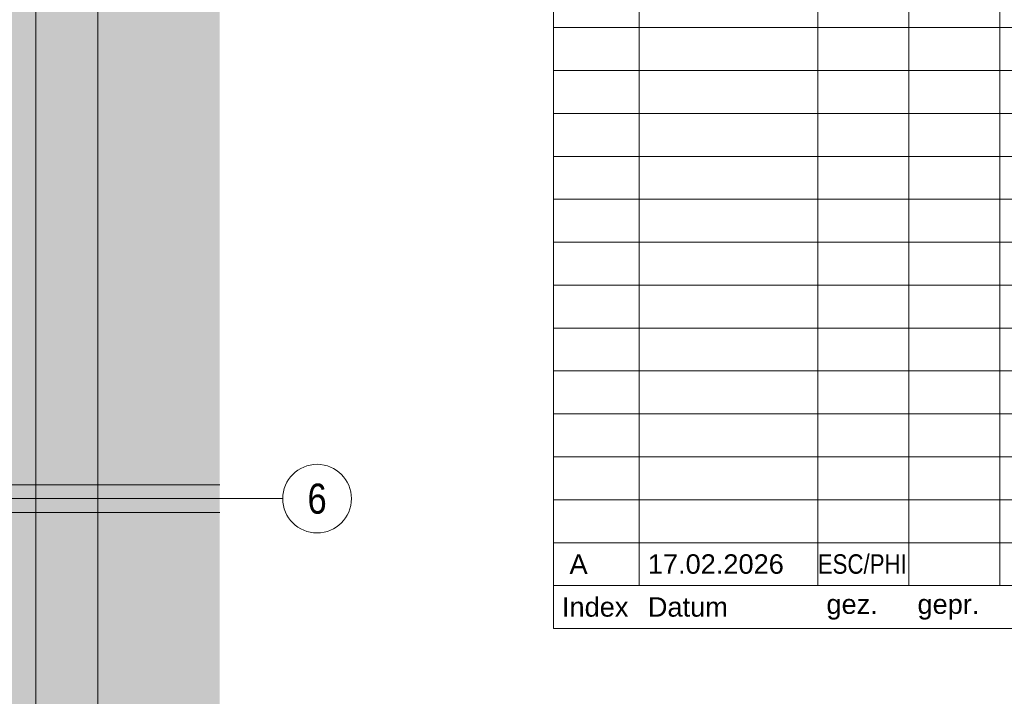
# Model space of a CAD drawing. Extents: x -420 to 300, y 62 to 1162.
# Tile 31 of 130: x 53 to 168, y 361 to 440. Entities that reach past the tile are written whole.
import ezdxf
from ezdxf.enums import TextEntityAlignment as Align
from ezdxf.lldxf.tags import DXFTag

# ---------------------------------------------------------------- set-up
doc = ezdxf.new("R2010")
doc.units = 0
doc.layers.get('0').update_dxf_attribs({"lineweight": 35})
for name, color, linetype, lineweight, true_color in [('30 -35 Decken- 1 Konstruktion-Träger- Stahlbeton', 7, 'grob-A06G9F4K8I', 13, 0x33aa00), ('iwb_Layout Achsbezeichung', 1, 'Continuous', 13, 0xff0000), ('iwb_Layout BA_Markierung', 7, 'Continuous', 9, 0xbadcdc)]:
    doc.layers.add(name, color=color, linetype=linetype, lineweight=lineweight, true_color=true_color)
for name, color, linetype, lineweight in [('70 -71 Achsen- 1 Gebäudeachsen', 7, 'STRICHPUNKT2-A06G9F4J8I', 18), ('iwb_Plankopf Linie', 7, 'Continuous', 13), ('iwb_Plankopf Text', 7, 'Continuous', 18)]:
    doc.layers.add(name, color=color, linetype=linetype, lineweight=lineweight)
doc.layers.add('iwb_Schraffur_Unterzug', color=7, linetype='Continuous', lineweight=5, true_color=0xffffcc, plot=False)
doc.styles.add('Arial Narrow', font='ARIALN.TTF')
doc.styles.add('Plankopf', font='arial.ttf')
doc.styles.get("Standard").update_dxf_attribs({"font": 'ARIALN.TTF'})
tags = doc.linetypes.add('grob-A06G9F4K8I', pattern=[14, 3, -8, 3]).pattern_tags.tags
tags[8:9] = [DXFTag(74, 4), DXFTag(75, 0), DXFTag(340, '0'), DXFTag(46, 0.0), DXFTag(50, 0.0), DXFTag(44, 0.0), DXFTag(45, 0.0)]
tags[6:7] = [DXFTag(74, 4), DXFTag(75, 0), DXFTag(340, '0'), DXFTag(46, 0.0), DXFTag(50, 0.0), DXFTag(44, 0.0), DXFTag(45, 0.0)]
tags[4:5] = [DXFTag(74, 4), DXFTag(75, 0), DXFTag(340, '0'), DXFTag(46, 0.0), DXFTag(50, 0.0), DXFTag(44, 0.0), DXFTag(45, 0.0)]
tags = doc.linetypes.add('STRICHPUNKT2', pattern=[12.7, 6.35, -3.175, 0, -3.175]).pattern_tags.tags
tags[10:11] = [DXFTag(74, 4), DXFTag(75, 0), DXFTag(340, '0'), DXFTag(46, 0.0), DXFTag(50, 0.0), DXFTag(44, 0.0), DXFTag(45, 0.0)]
tags[8:9] = [DXFTag(74, 4), DXFTag(75, 0), DXFTag(340, '0'), DXFTag(46, 0.0), DXFTag(50, 0.0), DXFTag(44, 0.0), DXFTag(45, 0.0)]
tags[6:7] = [DXFTag(74, 4), DXFTag(75, 0), DXFTag(340, '0'), DXFTag(46, 0.0), DXFTag(50, 0.0), DXFTag(44, 0.0), DXFTag(45, 0.0)]
tags[4:5] = [DXFTag(74, 4), DXFTag(75, 0), DXFTag(340, '0'), DXFTag(46, 0.0), DXFTag(50, 0.0), DXFTag(44, 0.0), DXFTag(45, 0.0)]
tags = doc.linetypes.add('STRICHPUNKT2-A06G9F4J8I', pattern=[12.7, 6.35, -3.175, 0, -3.175]).pattern_tags.tags
tags[10:11] = [DXFTag(74, 4), DXFTag(75, 0), DXFTag(340, '0'), DXFTag(46, 0.0), DXFTag(50, 0.0), DXFTag(44, 0.0), DXFTag(45, 0.0)]
tags[8:9] = [DXFTag(74, 4), DXFTag(75, 0), DXFTag(340, '0'), DXFTag(46, 0.0), DXFTag(50, 0.0), DXFTag(44, 0.0), DXFTag(45, 0.0)]
tags[6:7] = [DXFTag(74, 4), DXFTag(75, 0), DXFTag(340, '0'), DXFTag(46, 0.0), DXFTag(50, 0.0), DXFTag(44, 0.0), DXFTag(45, 0.0)]
tags[4:5] = [DXFTag(74, 4), DXFTag(75, 0), DXFTag(340, '0'), DXFTag(46, 0.0), DXFTag(50, 0.0), DXFTag(44, 0.0), DXFTag(45, 0.0)]

# ---------------------------------------------------------------- blocks, each defined once
blk = doc.blocks.new('Polygon-A06G9F4D8I')
at = {"color": 0, "linetype": 'ByBlock', "lineweight": -2, "ltscale": 0.13}
blk.add_solid([(9.81, 86.7), (9.64, 1083.81), (76.5, 86.52), (76.5, 1083.81)], dxfattribs=at)
blk = doc.blocks.new('Referenz-A06G9F4L8I')
at = {"layer": '30 -35 Decken- 1 Konstruktion-Träger- Stahlbeton', "color": 0}
for p, q in [((55.1, 223.45), (55.1, 770.45)), ((62.3, 223.45), (62.3, 770.45)), ((5.7, 386.05), (76.5, 386.05)), ((5.7, 382.85), (76.5, 382.85))]:
    blk.add_line(p, q, dxfattribs=at)
at = {"layer": '70 -71 Achsen- 1 Gebäudeachsen', "color": 0, "linetype": 'STRICHPUNKT2-A06G9F4J8I', "ltscale": 0.18}
blk.add_line((-387.24, 384.45), (76.5, 384.45), dxfattribs=at)
blk = doc.blocks.new('Referenz-A06G9F4N8I')
at = {"layer": 'iwb_Schraffur_Unterzug', "linetype": 'Continuous', "ltscale": 0.13}
blk.add_hatch(color=256, dxfattribs=at).paths.add_polyline_path([(59.1, 223.45), (55.1, 223.45), (55.1, 770.45), (62.3, 770.45), (62.3, 223.45)])

msp = doc.modelspace()

# ---------------------------------------------------------------- linework, layer by layer
at = {"layer": 'iwb_Layout Achsbezeichung', "linetype": 'STRICHPUNKT2', "lineweight": 13, "ltscale": 0.39}
msp.add_line((76.5, 384.45), (83.84, 384.45), dxfattribs=at)
at = {"layer": 'iwb_Layout Achsbezeichung', "ltscale": 0.39, "extrusion": (0, 0, -1)}
msp.add_circle((-87.84, 384.45), 4, dxfattribs=at)
at = {"layer": 'iwb_Plankopf Linie', "ltscale": 0.13}
for p, q in [((115.35, 369.32), (115.35, 449.32)), ((125.35, 374.32), (125.35, 449.32)), ((146.15, 374.32), (146.15, 449.32)), ((156.75, 374.32), (156.75, 449.32)), ((167.35, 374.32), (167.35, 449.32)), ((295.35, 439.32), (115.35, 439.32)), ((295.35, 434.32), (115.35, 434.32)), ((295.35, 429.32), (115.35, 429.32)), ((295.35, 424.32), (115.35, 424.32)), ((295.35, 419.32), (115.35, 419.32)), ((295.35, 414.32), (115.35, 414.32)), ((295.35, 409.32), (115.35, 409.32)), ((295.35, 404.32), (115.35, 404.32)), ((295.35, 399.32), (115.35, 399.32)), ((295.35, 394.32), (115.35, 394.32)), ((295.35, 389.32), (115.35, 389.32)), ((295.35, 384.32), (115.35, 384.32)), ((295.35, 379.32), (115.35, 379.32)), ((295.35, 374.32), (115.35, 374.32)), ((295.35, 369.32), (115.35, 369.32))]:
    msp.add_line(p, q, dxfattribs=at)

# ---------------------------------------------------------------- block references
at = {"color": 8, "lineweight": 25, "ltscale": 0.25, "true_color": 0x808080}
for name in ['Referenz-A06G9F4L8I', 'Referenz-A06G9F4N8I']:
    msp.add_blockref(name, (0, 0), dxfattribs=at)
at = {"layer": 'iwb_Layout BA_Markierung', "ltscale": 0.13}
msp.add_blockref('Polygon-A06G9F4D8I', (0, 0), dxfattribs=at)

# ---------------------------------------------------------------- texts
at = {"layer": 'iwb_Layout Achsbezeichung', "ltscale": 0.39}
msp.add_text('6', height=3.5, dxfattribs=at).set_placement((87.84, 384.45), align=Align.MIDDLE_CENTER)
at = {"layer": 'iwb_Plankopf Text', "ltscale": 0.18, "char_height": 2.265, "attachment_point": 4, "line_spacing_factor": 0.970891}
for s, insert, width, style in [('ESC/PHI', (146.13, 376.82), 7.9947, 'Arial Narrow'), (' A', (116.35, 376.82), 7.9947, 'Plankopf'), ('17.02.2026', (126.35, 376.82), 19.9968, 'Plankopf'), ('Index', (116.35, 371.82), 8, 'Plankopf'), ('Datum', (126.35, 371.82), 20, 'Plankopf'), ('gez.', (147.15, 371.82), 8, 'Plankopf'), ('gepr.', (157.75, 371.82), 8, 'Plankopf')]:
    msp.add_mtext(s, dxfattribs=dict(at, insert=insert, width=width, style=style))

doc.saveas('drawing.dxf')
